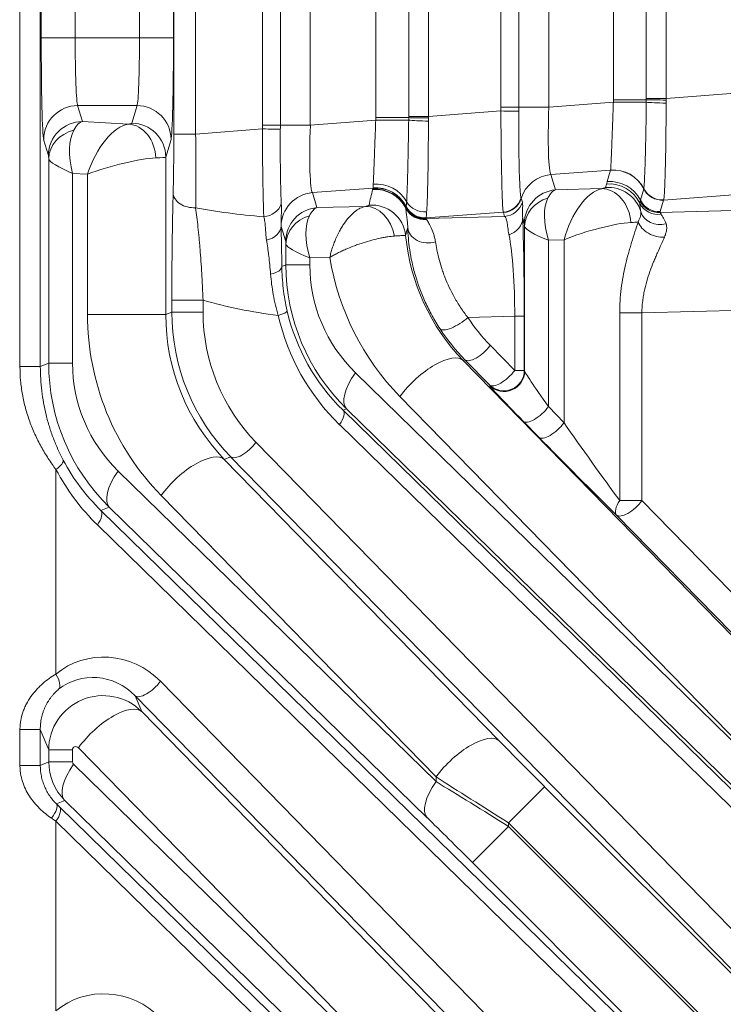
# Model space of a CAD drawing. Header units: millimetres. Extents: x 4 to 836, y 5 to 589.
# Tile 117 of 163: x 738 to 748, y 270 to 284. Entities that reach past the tile are written whole.
import ezdxf

# ---------------------------------------------------------------- set-up
doc = ezdxf.new("R2010")
doc.units = ezdxf.units.MM
doc.layers.add('1', color=7, linetype='Continuous', true_color=0xffffff)
doc.styles.add('ideas_simplex', font='simplex.shx')
doc.dimstyles.get("Standard").update_dxf_attribs({"dimtxt": 0.18, "dimasz": 0.18, "dimexe": 0.18, "dimexo": 0.0625, "dimgap": 0.09, "dimtad": 0, "dimtih": 1, "dimtoh": 1, "dimdec": 4, "dimzin": 0, "dimdsep": 46, "dimtxsty": 'Standard', "dimcen": 0.09, "dimadec": 0, "dimazin": 0, "dimtfac": 1, "dimtdec": 4, "dimtofl": 0, "dimtmove": 0, "dimatfit": 3, "dimfxl": 1, "dimtolj": 1, "dimtzin": 0, "dimarcsym": 0})

# ---------------------------------------------------------------- blocks, each defined once
blk = doc.blocks.new('_U1')
at = {"layer": '1', "color": 152, "lineweight": 13}
for p, q in [((700.230343, 313.020432), (786.941245, 313.020432)), ((718.867431, 260.359191), (786.941245, 260.359191))]:
    blk.add_line(p, q, dxfattribs=at)
at = {"layer": '1', "color": 27, "lineweight": 13}
blk.add_line((784.941245, 313.020432), (784.941245, 260.359191), dxfattribs=at)
at = {"layer": '1', "color": 87, "lineweight": 25}
for p, q in [((783.441245, 293.792312), (777.816245, 293.792312)), ((777.816245, 293.792312), (777.816245, 292.292312)), ((783.441245, 292.292312), (783.441245, 293.792312)), ((777.816245, 281.087312), (777.816245, 279.587312)), ((783.441245, 279.587312), (783.441245, 281.087312)), ((777.816245, 279.587312), (783.441245, 279.587312))]:
    blk.add_line(p, q, dxfattribs=at)
at = {"layer": '1', "color": 27, "lineweight": 18}
for points in [[(784.941245, 313.020432), (785.470226, 310.020434), (784.412264, 310.02043)], [(784.941245, 260.359191), (784.412264, 263.359189), (785.470226, 263.359193)]]:
    blk.add_solid(points, dxfattribs=at)
at = {"layer": '1', "color": 87, "linetype": 'Continuous', "lineweight": 25, "char_height": 3, "attachment_point": 7, "rotation": 90, "line_spacing_factor": 1.204819, "style": 'ideas_simplex'}
for s, insert in [('\\W1.2097;52,7', (775.975245, 281.034812)), ('\\W1.2097;2.07', (783.287745, 281.034812))]:
    blk.add_mtext(s, dxfattribs=dict(at, insert=insert))
blk = doc.blocks.new('_U5')
at = {"layer": '1', "color": 152, "lineweight": 13}
for p, q in [((691.391509, 321.859267), (806.925403, 321.859267)), ((663.165133, 260.359191), (806.925403, 260.359191))]:
    blk.add_line(p, q, dxfattribs=at)
at = {"layer": '1', "color": 27, "lineweight": 13}
blk.add_line((804.925403, 321.859267), (804.925403, 260.359191), dxfattribs=at)
at = {"layer": '1', "color": 87, "lineweight": 25}
for p, q in [((803.425403, 299.696729), (797.800403, 299.696729)), ((797.800403, 299.696729), (797.800403, 298.196729)), ((803.425403, 298.196729), (803.425403, 299.696729)), ((797.800403, 284.021729), (797.800403, 282.521729)), ((803.425403, 282.521729), (803.425403, 284.021729)), ((797.800403, 282.521729), (803.425403, 282.521729))]:
    blk.add_line(p, q, dxfattribs=at)
at = {"layer": '1', "color": 27, "lineweight": 18}
for points in [[(804.925403, 321.859267), (805.454384, 318.859269), (804.396422, 318.859265)], [(804.925403, 260.359191), (804.396422, 263.359189), (805.454384, 263.359193)]]:
    blk.add_solid(points, dxfattribs=at)
at = {"layer": '1', "color": 87, "linetype": 'Continuous', "lineweight": 25, "char_height": 3, "attachment_point": 7, "rotation": 90, "line_spacing_factor": 1.204819, "style": 'ideas_simplex'}
for s, insert in [('\\W1.2558;2.421', (803.271903, 283.969229)), ('\\W1.2097;61,5', (795.959403, 285.454229))]:
    blk.add_mtext(s, dxfattribs=dict(at, insert=insert))

msp = doc.modelspace()

# ---------------------------------------------------------------- linework, layer by layer
at = {"layer": '1', "color": 143, "linetype": 'Continuous', "lineweight": 13}
for p, q in [((737.607, 279.143), (737.607, 342.576)), ((737.906, 342.576), (737.906, 279.143)), ((739.869, 282.561), (739.869, 290.157)), ((740.189, 290.157), (740.189, 282.561)), ((741.17, 282.691), (741.17, 290.027)), ((741.435, 290.027), (741.435, 282.691)), ((741.875, 290.027), (741.875, 282.691)), ((742.837, 282.802), (742.837, 289.917)), ((743.321, 282.82), (743.321, 289.899)), ((743.611, 289.899), (743.611, 282.82)), ((744.677, 282.956), (744.677, 289.762)), ((744.941, 289.762), (744.941, 282.956)), ((745.382, 289.762), (745.382, 282.956)), ((746.33, 283.065), (746.33, 289.653)), ((746.814, 283.084), (746.814, 289.635)), ((747.105, 289.635), (747.105, 283.084)), ((737.919, 283.976), (737.919, 288.743)), ((738.419, 288.743), (738.419, 283.976)), ((739.364, 283.976), (739.364, 288.743)), ((739.864, 288.743), (739.864, 283.976)), ((738.419, 283.976), (737.919, 283.976)), ((738.419, 283.976), (739.364, 283.976)), ((739.864, 283.976), (739.364, 283.976)), ((746.814, 283.065), (746.33, 283.065)), ((746.814, 283.084), (747.105, 283.084)), ((747.105, 283.084), (748.183, 283.165)), ((738.455, 282.979), (738.525, 282.745)), ((739.328, 282.979), (738.455, 282.979)), ((739.25, 282.72), (739.328, 282.979)), ((744.677, 282.956), (744.941, 282.956)), ((745.382, 282.956), (744.941, 282.956)), ((745.382, 282.956), (746.33, 283.028)), ((742.837, 282.802), (743.321, 282.802)), ((743.321, 282.82), (743.611, 282.82)), ((743.611, 282.82), (744.676, 282.9)), ((738.525, 282.745), (739.202, 282.707)), ((740.189, 282.561), (741.17, 282.636)), ((741.17, 282.691), (741.435, 282.691)), ((741.435, 282.691), (741.875, 282.691)), ((741.875, 282.691), (742.837, 282.764)), ((738.025, 282.246), (737.955, 282.481)), ((739.828, 282.481), (739.75, 282.222)), ((740.189, 282.561), (739.869, 282.561)), ((738.029, 279.194), (738.029, 282.201)), ((739.75, 282.222), (739.75, 279.907)), ((738.379, 281.983), (738.379, 279.194)), ((738.601, 281.971), (738.379, 281.983)), ((738.601, 279.907), (738.601, 281.971)), ((746.29, 282.031), (745.412, 281.965)), ((745.412, 281.965), (745.481, 281.74)), ((746.241, 281.861), (746.29, 282.029)), ((742.798, 281.767), (741.905, 281.7)), ((745.481, 281.74), (746.159, 281.758)), ((746.214, 281.776), (746.229, 281.826)), ((746.728, 281.588), (746.777, 281.755)), ((741.905, 281.7), (741.973, 281.479)), ((744.975, 281.616), (744.993, 281.56)), ((748.218, 281.677), (747.069, 281.59)), ((741.973, 281.479), (742.685, 281.498)), ((747.069, 281.59), (747.02, 281.423)), ((743.574, 281.32), (744.731, 281.35)), ((744.711, 281.412), (743.576, 281.327)), ((744.731, 281.35), (744.713, 281.407)), ((745.021, 281.244), (744.997, 281.324)), ((747.016, 281.41), (748.289, 281.444)), ((741.514, 280.983), (741.446, 281.203)), ((745.025, 279.076), (745.025, 281.205)), ((741.517, 280.639), (741.517, 280.944)), ((745.605, 281.008), (745.375, 281.002)), ((745.375, 281.002), (745.375, 278.554)), ((745.605, 278.318), (745.605, 281.008)), ((742.162, 280.748), (741.867, 280.741)), ((741.867, 280.741), (741.867, 280.639)), ((741.457, 280.614), (741.517, 280.639)), ((741.517, 280.639), (741.867, 280.639)), ((739.839, 280.119), (740.299, 280.119)), ((739.839, 279.944), (739.839, 280.119)), ((740.299, 280.119), (740.299, 279.944)), ((739.75, 279.907), (738.601, 279.907)), ((739.75, 279.907), (739.839, 279.944)), ((740.299, 279.944), (739.839, 279.944)), ((744.88, 279.883), (744.191, 279.865)), ((744.88, 279.087), (744.88, 279.883)), ((744.88, 279.883), (745.02, 279.883)), ((745.02, 279.883), (745.02, 279.087)), ((746.423, 277.173), (746.423, 279.932)), ((746.423, 279.932), (746.75, 279.932)), ((748.438, 279.976), (746.75, 279.932)), ((746.75, 279.932), (746.75, 277.173)), ((744.52, 279.456), (744.88, 279.087)), ((737.906, 279.143), (738.029, 279.194)), ((738.029, 279.194), (738.379, 279.194)), ((744.148, 279.244), (744.122, 279.234)), ((744.122, 279.234), (748.092, 275.171)), ((744.508, 278.875), (744.148, 279.244)), ((737.607, 279.143), (737.906, 279.143)), ((742.537, 279.053), (748.237, 273.486)), ((744.88, 279.087), (745.02, 279.087)), ((745.02, 279.087), (745.025, 279.076)), ((744.513, 278.863), (744.508, 278.875)), ((748.237, 273.541), (743.193, 278.703)), ((742.407, 278.523), (742.356, 278.502)), ((742.356, 278.502), (750.992, 270.067)), ((748.107, 272.956), (742.407, 278.523)), ((745.375, 278.554), (745.605, 278.318)), ((750.939, 269.855), (742.303, 278.29)), ((745.233, 278.106), (745.003, 278.342)), ((741.076, 278.03), (750.939, 267.937)), ((740.704, 277.818), (740.611, 277.779)), ((740.611, 277.779), (744.653, 273.643)), ((750.567, 267.725), (740.704, 277.818)), ((738.136, 277.631), (738.136, 274.623)), ((739.049, 277.608), (743.723, 273.043)), ((743.723, 273.113), (739.681, 277.249)), ((746.423, 277.173), (746.75, 277.173)), ((746.75, 277.173), (748.438, 275.446)), ((738.919, 277.078), (738.797, 277.028)), ((738.797, 277.028), (750.992, 265.117)), ((743.592, 272.513), (738.919, 277.078)), ((748.066, 275.234), (746.378, 276.961)), ((750.939, 264.905), (738.745, 276.816)), ((739.671, 274.518), (747.868, 266.13)), ((747.496, 265.918), (739.299, 274.306)), ((739.299, 274.306), (739.396, 274.072)), ((739.396, 274.072), (744.653, 268.693)), ((737.607, 273.809), (737.906, 273.809)), ((737.607, 273.282), (737.607, 273.809)), ((738.029, 273.51), (737.906, 273.809)), ((737.906, 273.809), (737.906, 273.282)), ((738.029, 273.333), (738.029, 273.51)), ((738.029, 273.51), (738.379, 273.51)), ((738.379, 273.51), (738.379, 273.333)), ((743.723, 268.163), (738.466, 273.542)), ((737.607, 273.282), (737.906, 273.282)), ((737.906, 273.282), (738.029, 273.333)), ((738.029, 273.333), (738.379, 273.333)), ((738.394, 273.298), (743.723, 268.094)), ((743.723, 273.043), (743.723, 273.113)), ((745.319, 272.969), (744.789, 272.439)), ((745.319, 272.969), (750.576, 267.712)), ((738.264, 272.768), (738.142, 272.718)), ((743.592, 267.564), (738.264, 272.768)), ((746.323, 264.464), (738.136, 272.461)), ((738.136, 272.461), (738.136, 269.674)), ((744.259, 271.854), (744.789, 272.384)), ((744.789, 272.439), (744.789, 272.384)), ((750.871, 266.357), (744.789, 272.439)), ((744.789, 272.384), (750.871, 266.302)), ((751, 265.113), (744.259, 271.854))]:
    msp.add_line(p, q, dxfattribs=at)
at = {"layer": '1', "color": 143, "linetype": 'Continuous', "lineweight": 18}
msp.add_line((738.188, 272.673), (746.375, 264.677), dxfattribs=at)
at = {"layer": '1', "color": 143, "linetype": 'Continuous', "lineweight": 13}
for centre, major_axis, ratio, start_param, end_param in [((737.959, 283.976), (0, -1.5), 0.026186, 4.712389, 6.195919), ((738.458, 283.976), (0, -1), 0.039279, 4.712389, 6.195919), ((739.325, 283.976), (0, -1), 0.039279, 0.087266, 1.570796), ((739.824, 283.976), (0, -1.5), 0.026186, 0.087266, 1.570796), ((747.084, 283.065), (-0.3, 0.002), 0.014605, 0.454447, 1.641843), ((738.455, 282.481), (-0.479, -0.143), 0.995856, 4.422707, 5.991222), ((739.328, 282.481), (-0.479, 0.143), 0.995856, 3.433556, 5.002071), ((745.456, 282.967), (-0.038, -1.006), 0.073389, 4.726012, 6.204078), ((746.365, 283.028), (-0.5, -0.001), 0.000077, 3.597528, 4.782202), ((747.083, 283.029), (-0.3, 0.006), 0.044184, 0.456381, 1.644893), ((743.59, 282.802), (-0.3, 0.002), 0.014605, 0.454447, 1.641843), ((744.655, 282.9), (-0.3, 0.004), 0.000932, 3.454247, 4.642582), ((738.525, 282.246), (0.479, 0.143), 0.995856, 1.281115, 2.84963), ((738.525, 281.997), (-0.025, -0.75), 0.344332, 3.237443, 3.751994), ((739, 281.971), (-0.306, -0.723), 0.478289, 3.414946, 4.911933), ((739, 282.72), (-0.25, 0), 0.087489, 2.505603, 3.115413), ((739.202, 282.209), (0.059, -0.497), 0.802499, 1.475989, 2.994994), ((739.25, 282.222), (0.479, -0.143), 0.995856, 0.291963, 1.860478), ((741.149, 282.636), (-0.3, 0.004), 0.000932, 3.454247, 4.642582), ((741.95, 282.702), (-0.038, -1.006), 0.073389, 4.726012, 6.204078), ((742.872, 282.764), (0.5, 0.001), 0.000077, 0.455935, 1.640609), ((743.59, 282.765), (-0.3, 0.006), 0.044184, 0.456381, 1.644893), ((738.529, 282.201), (0.499, 0.022), 0.864178, 1.798159, 3.089547), ((738.779, 281.983), (-0.254, 0.751), 0.483887, 0.426364, 1.4088), ((739.837, 282.565), (0, 1.203), 0.026128, 3.902605, 4.709108), ((740.137, 282.565), (-0.023, 1.503), 0.034806, 3.902736, 4.709239), ((738.025, 281.997), (0, 0.25), 0.031404, 5.663725, 6.178276), ((738.779, 281.983), (-0.749, 0.229), 0.170757, 0.078247, 1.060683), ((739, 281.971), (-0.749, -0.207), 0.157833, 3.733955, 5.230942), ((739, 282.222), (-0.75, 0), 0.029163, 2.505603, 3.115413), ((746.331, 281.535), (-0.479, 0.144), 0.995612, 3.899122, 5.085129), ((746.33, 281.533), (-0.48, 0.14), 0.995643, 3.889417, 5.075773), ((745.452, 281.468), (-0.478, -0.146), 0.996014, 4.49794, 5.68434), ((742.832, 281.249), (0.484, -0.124), 0.995743, 0.710839, 1.90235), ((742.833, 281.253), (0.482, -0.133), 0.995688, 0.731205, 1.92025), ((742.838, 281.272), (0.485, -0.123), 0.995093, 0.714697, 1.900657), ((742.838, 281.271), (0.481, -0.135), 0.995673, 0.739027, 1.924991), ((742.847, 281.356), (0.499, -0.036), 0.938818, 0.547264, 1.733597), ((746.005, 281.008), (-0.267, -0.744), 0.48275, 3.43054, 4.884123), ((745.964, 281.756), (-0.25, -0.021), 0.087194, 2.455026, 3.10824), ((746.199, 281.262), (-0.093, 0.491), 0.77245, 4.566424, 6.145514), ((746.255, 281.279), (0.48, -0.14), 0.995643, 0.571952, 1.93418), ((746.269, 281.33), (0.48, -0.14), 0.995643, 0.730359, 1.93418), ((746.281, 281.365), (-0.48, 0.14), 0.995643, 3.889373, 5.075773), ((747.045, 281.891), (-0.297, 0.044), 0.993716, 0.611983, 1.798874), ((747.044, 281.888), (-0.288, 0.084), 0.995643, 0.74778, 1.93418), ((747.045, 281.889), (-0.292, 0.068), 0.995069, 0.693593, 1.88023), ((740.159, 281.694), (0.3, -0.008), 0.722159, 3.179445, 4.834687), ((741.946, 281.203), (0.478, 0.146), 0.996014, 1.356348, 2.843741), ((746.242, 281.867), (-2.573, -3.534), 0.711936, 5.221056, 5.279013), ((744.687, 281.71), (-0.268, -0.136), 0.995564, 1.18467, 2.373815), ((744.689, 281.705), (-0.287, -0.088), 0.996014, 1.356348, 2.542747), ((745.521, 281.244), (0.478, 0.146), 0.996014, 1.356348, 2.843741), ((745.524, 281.205), (0.499, 0.024), 0.878584, 1.845316, 3.086754), ((745.774, 281.002), (-0.292, 0.731), 0.480074, 0.398667, 1.381103), ((745.52, 280.995), (-0.012, 0.75), 0.344743, 0.106674, 0.57782), ((744.059, 282.862), (-5.474, -0.489), 0.272631, 0.761648, 0.99519), ((741.161, 281.602), (-0.299, -0.018), 0.865443, 1.618775, 2.80586), ((742.013, 280.983), (0.478, 0.146), 0.996014, 1.356348, 2.843741), ((742.013, 280.734), (-0.012, 0.75), 0.344743, 0.106674, 0.57782), ((742.725, 281.001), (0.095, -0.491), 0.78085, 1.54186, 3.001624), ((742.779, 281.019), (0.49, -0.101), 0.995869, 0.303204, 1.855151), ((743.548, 281.607), (0.3, -0.013), 0.991805, 3.647782, 4.860853), ((743.548, 281.602), (0.3, 0.007), 0.98984, 3.578323, 4.803505), ((743.55, 281.618), (0.288, -0.085), 0.995635, 3.891813, 5.078213), ((743.552, 281.624), (-0.288, 0.083), 0.995657, 0.743635, 1.930035), ((743.553, 281.628), (0.298, -0.033), 0.992902, 3.718241, 4.90519), ((743.553, 281.627), (0.298, -0.037), 0.993647, 3.731323, 4.918266), ((743.557, 281.696), (-0.299, 0.017), 0.935903, 0.533754, 1.720236), ((744.706, 281.648), (-0.287, -0.088), 0.996014, 1.356348, 2.542747), ((746.99, 281.673), (-0.298, -0.034), 0.982269, 0.338228, 1.604787), ((746.992, 281.708), (-0.284, 0.098), 0.995471, 0.795333, 1.981733), ((746.996, 281.721), (-0.288, 0.084), 0.995643, 0.74778, 1.93418), ((742.017, 280.944), (0.499, 0.024), 0.878584, 1.845316, 3.086754), ((742.267, 280.741), (-0.292, 0.731), 0.480074, 0.398667, 1.381103), ((744.697, 281.324), (-0.3, -0.013), 0.858349, 1.869708, 3.09055), ((744.963, 279.856), (-0.001, -1.801), 0.031454, 1.585671, 2.524386), ((747.021, 281.505), (-0.296, -0.051), 0.915327, 0.125659, 1.692709), ((741.145, 281.206), (-0.3, -0.008), 0.714578, 1.843542, 3.104165), ((741.45, 282.702), (0, -1.504), 0.026222, 6.177313, 6.197691), ((746.282, 281.37), (-2.322, -3.107), 0.675351, 5.232963, 5.26677), ((743.606, 281.205), (0.3, 0.008), 0.813973, 3.187775, 5.062913), ((745.02, 280.995), (0, -0.25), 0.031454, 2.568107, 3.039253), ((745.774, 281.002), (-0.749, 0.213), 0.16115, 0.071877, 1.054313), ((746.005, 281.008), (-0.749, -0.223), 0.167328, 3.77126, 5.224842), ((746.005, 281.259), (-0.75, -0.02), 0.029238, 2.461402, 2.739118), ((746.971, 281.27), (-0.275, 0.121), 0.688049, 0.568972, 2.263536), ((746.203, 281.337), (-0.564, 2.949), 0.978608, 1.475754, 2.162892), ((744.663, 279.856), (-0.01, -1.501), 0.144199, 1.589559, 2.528275), ((741.513, 280.734), (0, -0.25), 0.031454, 2.568107, 3.039253), ((742.267, 280.741), (-0.749, 0.213), 0.16115, 0.071877, 1.054313), ((745.803, 281.337), (-0.71, 3.685), 0.98281, 1.54144, 2.162404), ((741.157, 280.614), (-0.3, -0.004), 0.431916, 2.030565, 3.112565), ((744.555, 280.655), (-2.979, -0.605), 0.986374, 6.085419, 6.870533), ((744.156, 280.655), (-2.243, -0.46), 0.981792, 6.084484, 6.869598), ((743.259, 282.862), (-5.359, -0.61), 0.555322, 0.923637, 1.154563), ((742.291, 279.883), (-0.71, 3.685), 0.98281, 1.377289, 2.162404), ((742.691, 279.883), (-0.564, 2.949), 0.978608, 1.377778, 2.162892), ((742.796, 279.926), (-0.57, 2.947), 0.984491, 1.376954, 2.162069), ((742.956, 279.926), (-0.511, 2.653), 0.98281, 1.377289, 2.162404), ((741.243, 279.893), (0.292, 0.067), 0.139135, 5.25878, 6.254992), ((744.678, 280.639), (-3.29, -0.675), 0.981792, 0.022214, 0.586413), ((744.518, 280.639), (-2.996, -0.616), 0.97997, 0.022016, 0.586215), ((744.031, 279.865), (0.251, 0.165), 0.326637, 3.170991, 5.174313), ((746.399, 281.352), (-0.511, 2.653), 0.98281, 1.967326, 2.162404), ((746.239, 281.352), (-0.57, 2.947), 0.984491, 1.966991, 2.162069), ((744.36, 279.456), (0.215, 0.21), 0.402972, 3.170199, 5.103517), ((743.592, 278.703), (-0.536, -0.524), 0.402972, 3.170199, 5.103517), ((741.067, 279.21), (-2.979, -0.605), 0.986374, 6.085419, 6.870533), ((740.668, 279.21), (-2.243, -0.46), 0.981792, 6.084484, 6.869598), ((742.937, 279.053), (0.524, 0.537), 0.410893, 1.952429, 3.112876), ((744.72, 279.087), (-0.277, -0.115), 0.997667, 0.393526, 2.748067), ((744.72, 279.087), (-0.215, -0.21), 0.402972, 0.028606, 1.961924), ((744.725, 279.076), (-0.277, -0.115), 0.997667, 0.393526, 2.748067), ((745.774, 278.027), (-0.75, 1.051), 0.017505, 0.050704, 1.03314), ((745.562, 277.815), (-1.05, 1.051), 0.01851, 0.0447, 1.027137), ((742.144, 278.29), (0.21, 0.215), 0.410893, 5.094022, 6.254469), ((745.215, 278.554), (-0.215, -0.21), 0.402972, 0.028606, 1.961924), ((745.445, 278.318), (-0.215, -0.21), 0.402972, 0.028606, 1.961924), ((746.005, 277.791), (-0.75, 1.051), 0.017505, 1.03314, 2.186692), ((740.916, 278.03), (0.215, 0.21), 0.402972, 3.170199, 5.103517), ((745.793, 277.579), (-1.05, 1.051), 0.01851, 1.027137, 2.180688), ((740.081, 277.249), (-0.536, -0.524), 0.402972, 3.170199, 5.103517), ((737.976, 277.631), (-0.265, -0.14), 0.281662, 2.061936, 3.112164), ((740.959, 279.165), (-2.996, -0.616), 0.97997, 0.277347, 0.586215), ((741.119, 279.165), (-3.29, -0.675), 0.981792, 0.277545, 0.586413), ((739.449, 277.608), (0.524, 0.537), 0.410893, 1.952429, 3.112876), ((746.59, 277.173), (-0.209, -0.215), 0.433312, 5.112171, 6.254136), ((746.59, 277.173), (0.215, 0.21), 0.402972, 3.170199, 5.103517), ((738.585, 276.816), (-0.21, -0.215), 0.410893, 1.952429, 3.112876), ((738.881, 273.77), (-0.922, 0.663), 0.956601, 4.531368, 6.04417), ((738.721, 273.77), (-0.674, 0.495), 0.940695, 4.534045, 6.046848), ((737.976, 274.623), (-0.193, 0.23), 0.434741, 3.213233, 4.362835), ((739.511, 274.518), (0.215, 0.21), 0.402972, 3.170199, 5.103517), ((738.83, 273.508), (-0.784, 0.164), 0.997285, 4.133421, 6.487962), ((738.866, 273.542), (-0.536, -0.524), 0.402972, 3.170199, 5.103517), ((744.123, 273.113), (-0.536, -0.524), 0.402972, 3.170199, 5.103517), ((738.43, 273.508), (-0.0419, 0.0301), 0.956601, 4.531368, 6.88591), ((745.319, 273.016), (-1.25, 1.251), 0.01851, 1.027137, 1.589317), ((738.83, 273.334), (-0.795, -0.091), 0.999179, 6.169152, 6.954266), ((738.794, 273.298), (-0.524, -0.537), 0.410893, 5.094022, 6.254469), ((738.43, 273.334), (-0.0499, -0.0102), 0.981792, 6.084484, 6.869598), ((744.789, 272.485), (-2, 1.25), 0.016642, 1.019021, 1.581201), ((744.123, 273.043), (0.524, 0.537), 0.410893, 1.952429, 3.112876), ((744.789, 272.338), (-2, 1.25), 0.016642, 4.722794, 5.284974), ((737.93, 272.505), (0.21, 0.214), 0.353168, 5.045722, 6.255202), ((737.976, 272.461), (0.21, 0.215), 0.410893, 5.094022, 6.254469), ((737.815, 273.068), (-0.7, 0.7), 0.01851, 2.075627, 2.151498), ((737.603, 272.856), (-1, 0.7), 0.017395, 2.069285, 2.145157), ((744.259, 271.808), (-1.25, 1.251), 0.01851, 4.730909, 5.29309), ((738.881, 268.821), (-0.922, 0.663), 0.956601, 4.531368, 6.04417)]:
    msp.add_ellipse(centre, major_axis=major_axis, ratio=ratio, start_param=start_param, end_param=end_param, dxfattribs=at)
for points in [[(746.33, 283.028), (746.33, 283.04), (746.33, 283.053), (746.33, 283.065)], [(746.814, 283.065), (746.814, 283.071), (746.814, 283.078), (746.814, 283.084)], [(746.814, 283.028), (746.814, 283.041), (746.814, 283.053), (746.814, 283.065)], [(747.105, 283.084), (747.105, 283.076), (747.105, 283.068), (747.105, 283.061)], [(747.105, 283.061), (747.105, 283.046), (747.105, 283.03), (747.105, 283.015)], [(744.676, 282.9), (744.677, 282.919), (744.677, 282.937), (744.677, 282.956)], [(744.941, 282.956), (744.941, 282.936), (744.941, 282.916), (744.941, 282.897)], [(742.837, 282.764), (742.837, 282.777), (742.837, 282.789), (742.837, 282.802)], [(743.321, 282.802), (743.321, 282.808), (743.321, 282.814), (743.321, 282.82)], [(743.321, 282.764), (743.321, 282.777), (743.321, 282.789), (743.321, 282.802)], [(743.611, 282.82), (743.611, 282.812), (743.612, 282.805), (743.612, 282.797)], [(743.612, 282.797), (743.612, 282.782), (743.612, 282.766), (743.612, 282.751)], [(741.17, 282.636), (741.17, 282.654), (741.17, 282.673), (741.17, 282.691)], [(741.435, 282.691), (741.435, 282.672), (741.435, 282.652), (741.434, 282.632)], [(746.29, 282.029), (746.29, 282.03), (746.29, 282.03), (746.29, 282.031)], [(742.792, 281.749), (742.794, 281.755), (742.796, 281.761), (742.798, 281.767)], [(742.798, 281.768), (742.798, 281.772), (742.798, 281.785), (742.799, 281.809), (742.8, 281.824)], [(742.798, 281.767), (742.798, 281.767), (742.798, 281.768), (742.798, 281.768)], [(746.229, 281.826), (746.231, 281.832), (746.235, 281.844), (746.239, 281.856), (746.241, 281.861)], [(746.777, 281.755), (746.777, 281.756), (746.777, 281.757), (746.777, 281.757)], [(746.777, 281.755), (746.777, 281.755), (746.777, 281.755), (746.777, 281.755)], [(742.791, 281.746), (742.792, 281.747), (742.792, 281.748), (742.792, 281.749)], [(744.973, 281.623), (744.974, 281.62), (744.975, 281.618), (744.975, 281.616)], [(743.28, 281.474), (743.281, 281.478), (743.281, 281.481), (743.282, 281.484)], [(743.28, 281.47), (743.28, 281.471), (743.28, 281.473), (743.28, 281.474)], [(743.282, 281.484), (743.283, 281.486), (743.283, 281.489), (743.284, 281.491)], [(743.284, 281.491), (743.284, 281.492), (743.284, 281.493), (743.285, 281.494)], [(743.285, 281.495), (743.286, 281.5), (743.288, 281.519), (743.29, 281.55), (743.291, 281.568)], [(743.285, 281.494), (743.285, 281.494), (743.285, 281.494), (743.285, 281.495)], [(746.72, 281.544), (746.72, 281.557), (746.721, 281.567), (746.724, 281.575)], [(746.724, 281.575), (746.725, 281.579), (746.727, 281.583), (746.728, 281.588)], [(747.07, 281.594), (747.07, 281.593), (747.069, 281.592), (747.069, 281.591)], [(747.069, 281.591), (747.069, 281.591), (747.069, 281.591), (747.069, 281.59)], [(743.576, 281.327), (743.576, 281.324), (743.575, 281.322), (743.574, 281.32)], [(743.574, 281.32), (743.576, 281.317), (743.578, 281.315), (743.58, 281.311)], [(743.577, 281.33), (743.577, 281.329), (743.577, 281.328), (743.576, 281.327)], [(744.713, 281.407), (744.713, 281.409), (744.712, 281.41), (744.711, 281.412)], [(747.02, 281.423), (747.019, 281.419), (747.018, 281.415), (747.016, 281.41)], [(747.016, 281.41), (747.02, 281.404), (747.025, 281.395), (747.033, 281.382)], [(743.58, 281.311), (743.581, 281.31), (743.582, 281.308), (743.583, 281.307)]]:
    msp.add_open_spline(points, degree=3, dxfattribs=at)
for points, knots in [([(746.29, 282.031), (746.291, 282.036), (746.291, 282.048), (746.293, 282.073), (746.293, 282.082), (746.294, 282.099), (746.294, 282.105), (746.295, 282.117), (746.295, 282.124), (746.297, 282.158), (746.298, 282.19), (746.301, 282.246), (746.302, 282.266), (746.303, 282.297), (746.303, 282.308), (746.304, 282.33), (746.305, 282.341), (746.307, 282.398), (746.309, 282.447), (746.311, 282.513), (746.312, 282.526), (746.313, 282.553), (746.313, 282.567), (746.315, 282.608), (746.316, 282.637), (746.319, 282.723), (746.321, 282.782), (746.325, 282.873), (746.326, 282.904), (746.328, 282.966), (746.329, 282.997), (746.33, 283.028)], [0, 0, 0, 0, 0.125, 0.125, 0.1875, 0.1875, 0.21875, 0.21875, 0.25, 0.25, 0.375, 0.375, 0.4375, 0.4375, 0.46875, 0.46875, 0.5, 0.5, 0.625, 0.625, 0.65625, 0.65625, 0.6875, 0.6875, 0.75, 0.75, 0.875, 0.875, 0.9375, 0.9375, 1, 1, 1, 1]), ([(746.777, 281.757), (746.779, 281.765), (746.781, 281.78), (746.783, 281.813), (746.784, 281.826), (746.785, 281.847), (746.786, 281.855), (746.787, 281.871), (746.787, 281.879), (746.789, 281.924), (746.791, 281.965), (746.794, 282.036), (746.795, 282.061), (746.796, 282.113), (746.797, 282.142), (746.8, 282.229), (746.801, 282.291), (746.804, 282.39), (746.804, 282.424), (746.806, 282.477), (746.806, 282.495), (746.807, 282.531), (746.807, 282.549), (746.809, 282.64), (746.81, 282.715), (746.812, 282.831), (746.812, 282.87), (746.813, 282.949), (746.814, 282.989), (746.814, 283.028)], [0, 0, 0, 0, 0.125, 0.125, 0.1875, 0.1875, 0.21875, 0.21875, 0.25, 0.25, 0.375, 0.375, 0.4375, 0.4375, 0.5, 0.5, 0.625, 0.625, 0.6875, 0.6875, 0.71875, 0.71875, 0.75, 0.75, 0.875, 0.875, 0.9375, 0.9375, 1, 1, 1, 1]), ([(747.105, 283.015), (747.105, 282.926), (747.105, 282.839), (747.104, 282.71), (747.104, 282.668), (747.103, 282.605), (747.103, 282.584), (747.102, 282.542), (747.102, 282.522), (747.101, 282.419), (747.1, 282.342), (747.098, 282.231), (747.097, 282.195), (747.096, 282.143), (747.095, 282.126), (747.095, 282.092), (747.094, 282.075), (747.092, 281.994), (747.091, 281.936), (747.088, 281.857), (747.087, 281.832), (747.085, 281.785), (747.084, 281.763), (747.081, 281.704), (747.079, 281.671), (747.075, 281.634), (747.074, 281.623), (747.073, 281.61), (747.072, 281.606), (747.071, 281.599), (747.07, 281.596), (747.07, 281.594)], [0, 0, 0, 0, 0.125, 0.125, 0.1875, 0.1875, 0.21875, 0.21875, 0.25, 0.25, 0.375, 0.375, 0.4375, 0.4375, 0.46875, 0.46875, 0.5, 0.5, 0.625, 0.625, 0.6875, 0.6875, 0.75, 0.75, 0.875, 0.875, 0.9375, 0.9375, 0.96875, 0.96875, 1, 1, 1, 1]), ([(744.711, 281.412), (744.711, 281.414), (744.71, 281.417), (744.709, 281.423), (744.709, 281.427), (744.707, 281.439), (744.706, 281.449), (744.703, 281.486), (744.701, 281.519), (744.699, 281.57), (744.699, 281.581), (744.698, 281.603), (744.696, 281.638), (744.694, 281.703), (744.692, 281.761), (744.691, 281.823), (744.69, 281.856), (744.688, 281.959), (744.686, 282.032), (744.684, 282.149), (744.683, 282.189), (744.682, 282.251), (744.682, 282.272), (744.682, 282.315), (744.681, 282.336), (744.68, 282.444), (744.679, 282.533), (744.678, 282.669), (744.677, 282.714), (744.677, 282.784), (744.677, 282.807), (744.677, 282.854), (744.676, 282.877), (744.676, 282.9)], [0, 0, 0, 0, 0.03125, 0.03125, 0.0625, 0.0625, 0.125, 0.125, 0.25, 0.25, 0.28125, 0.28125, 0.3125, 0.375, 0.4375, 0.4375, 0.5, 0.5, 0.625, 0.625, 0.6875, 0.6875, 0.71875, 0.71875, 0.75, 0.75, 0.875, 0.875, 0.9375, 0.9375, 0.96875, 0.96875, 1, 1, 1, 1]), ([(744.941, 282.897), (744.941, 282.877), (744.941, 282.857), (744.94, 282.817), (744.94, 282.798), (744.94, 282.739), (744.94, 282.7), (744.94, 282.584), (744.94, 282.509), (744.941, 282.418), (744.941, 282.399), (744.941, 282.363), (744.942, 282.31), (744.942, 282.259), (744.944, 282.159), (744.945, 282.097), (744.948, 281.98), (744.95, 281.927), (744.953, 281.856), (744.954, 281.834), (744.955, 281.803), (744.956, 281.793), (744.957, 281.773), (744.957, 281.764), (744.96, 281.72), (744.963, 281.691), (744.966, 281.658), (744.968, 281.648), (744.97, 281.637), (744.97, 281.633), (744.972, 281.627), (744.972, 281.625), (744.973, 281.623)], [0, 0, 0, 0, 0.03125, 0.03125, 0.0625, 0.0625, 0.125, 0.125, 0.25, 0.25, 0.28125, 0.28125, 0.3125, 0.375, 0.375, 0.5, 0.5, 0.625, 0.625, 0.6875, 0.6875, 0.71875, 0.71875, 0.75, 0.75, 0.875, 0.875, 0.9375, 0.9375, 0.96875, 0.96875, 1, 1, 1, 1]), ([(741.191, 281.344), (741.19, 281.377), (741.188, 281.413), (741.187, 281.473), (741.186, 281.494), (741.185, 281.537), (741.184, 281.559), (741.183, 281.628), (741.182, 281.676), (741.18, 281.753), (741.179, 281.793), (741.178, 281.834), (741.178, 281.862), (741.178, 281.876), (741.177, 281.947), (741.175, 282.063), (741.173, 282.186), (741.173, 282.264), (741.172, 282.28), (741.172, 282.312), (741.172, 282.328), (741.172, 282.376), (741.171, 282.408), (741.171, 282.505), (741.17, 282.57), (741.17, 282.636)], [0, 0, 0, 0, 0.125, 0.125, 0.1875, 0.1875, 0.25, 0.25, 0.375, 0.375, 0.4375, 0.46875, 0.46875, 0.5, 0.5, 0.625, 0.75, 0.75, 0.78125, 0.78125, 0.8125, 0.8125, 0.875, 0.875, 1, 1, 1, 1]), ([(741.434, 282.632), (741.434, 282.576), (741.434, 282.521), (741.434, 282.439), (741.434, 282.411), (741.434, 282.357), (741.434, 282.33), (741.434, 282.25), (741.434, 282.146), (741.435, 282.048), (741.436, 281.976), (741.437, 281.952), (741.437, 281.906), (741.438, 281.883), (741.439, 281.818), (741.44, 281.777), (741.442, 281.718), (741.442, 281.699), (741.443, 281.662), (741.444, 281.644), (741.446, 281.593), (741.447, 281.562), (741.449, 281.533)], [0, 0, 0, 0, 0.125, 0.125, 0.1875, 0.1875, 0.25, 0.25, 0.375, 0.5, 0.5, 0.5625, 0.5625, 0.625, 0.625, 0.75, 0.75, 0.8125, 0.8125, 0.875, 0.875, 1, 1, 1, 1]), ([(742.8, 281.824), (742.801, 281.841), (742.802, 281.862), (742.804, 281.899), (742.804, 281.913), (742.805, 281.941), (742.806, 281.956), (742.808, 282.002), (742.809, 282.036), (742.812, 282.091), (742.812, 282.11), (742.814, 282.15), (742.815, 282.17), (742.817, 282.233), (742.819, 282.277), (742.821, 282.345), (742.822, 282.368), (742.824, 282.416), (742.825, 282.44), (742.828, 282.513), (742.831, 282.612), (742.835, 282.713), (742.837, 282.764)], [0, 0, 0, 0, 0.125, 0.125, 0.1875, 0.1875, 0.25, 0.25, 0.375, 0.375, 0.4375, 0.4375, 0.5, 0.5, 0.625, 0.625, 0.6875, 0.6875, 0.75, 0.75, 0.875, 1, 1, 1, 1]), ([(743.291, 281.568), (743.292, 281.591), (743.295, 281.645), (743.298, 281.716), (743.3, 281.776), (743.301, 281.796), (743.302, 281.84), (743.303, 281.862), (743.305, 281.932), (743.307, 281.982), (743.309, 282.061), (743.309, 282.088), (743.31, 282.144), (743.311, 282.173), (743.313, 282.26), (743.314, 282.319), (743.316, 282.411), (743.316, 282.442), (743.317, 282.505), (743.318, 282.538), (743.319, 282.634), (743.32, 282.699), (743.321, 282.764)], [0, 0, 0, 0, 0.125, 0.25, 0.25, 0.3125, 0.3125, 0.375, 0.375, 0.5, 0.5, 0.5625, 0.5625, 0.625, 0.625, 0.75, 0.75, 0.8125, 0.8125, 0.875, 0.875, 1, 1, 1, 1]), ([(743.612, 282.751), (743.612, 282.678), (743.611, 282.606), (743.61, 282.464), (743.61, 282.394), (743.609, 282.308), (743.609, 282.29), (743.608, 282.256), (743.608, 282.239), (743.608, 282.189), (743.607, 282.156), (743.606, 282.06), (743.605, 281.998), (743.603, 281.91), (743.602, 281.881), (743.601, 281.839), (743.601, 281.826), (743.6, 281.798), (743.6, 281.785), (743.598, 281.72), (743.597, 281.672), (743.594, 281.584), (743.592, 281.544), (743.589, 281.473), (743.587, 281.442), (743.585, 281.416)], [0, 0, 0, 0, 0.125, 0.125, 0.25, 0.25, 0.28125, 0.28125, 0.3125, 0.3125, 0.375, 0.375, 0.5, 0.5, 0.5625, 0.5625, 0.59375, 0.59375, 0.625, 0.625, 0.75, 0.75, 0.875, 0.875, 1, 1, 1, 1]), ([(740.189, 281.478), (740.202, 281.388), (740.213, 281.293), (740.229, 281.142), (740.235, 281.09), (740.242, 281.009), (740.245, 280.981), (740.25, 280.926), (740.252, 280.897), (740.259, 280.812), (740.264, 280.753), (740.272, 280.633), (740.276, 280.572), (740.282, 280.478), (740.283, 280.446), (740.287, 280.381), (740.288, 280.349), (740.293, 280.252), (740.296, 280.186), (740.299, 280.119)], [0, 0, 0, 0, 0.25, 0.25, 0.375, 0.375, 0.4375, 0.4375, 0.5, 0.5, 0.625, 0.625, 0.75, 0.75, 0.8125, 0.8125, 0.875, 0.875, 1, 1, 1, 1]), ([(741.449, 281.533), (741.45, 281.506), (741.451, 281.479), (741.451, 281.425), (741.45, 281.399), (741.448, 281.345), (741.447, 281.318), (741.445, 281.263), (741.444, 281.235), (741.445, 281.206)], [0, 0, 0, 0, 0.25, 0.25, 0.5, 0.5, 0.75, 0.75, 1, 1, 1, 1]), ([(742.685, 281.498), (742.659, 281.492), (742.632, 281.483), (742.592, 281.462), (742.579, 281.454), (742.552, 281.436), (742.538, 281.426), (742.498, 281.394), (742.472, 281.368), (742.42, 281.311), (742.396, 281.279), (742.36, 281.228), (742.349, 281.211), (742.326, 281.174), (742.315, 281.155), (742.283, 281.097), (742.264, 281.056), (742.237, 280.993), (742.229, 280.971), (742.213, 280.927), (742.205, 280.905), (742.191, 280.861), (742.184, 280.838), (742.175, 280.805), (742.172, 280.793), (742.167, 280.771), (742.164, 280.76), (742.162, 280.748)], [0, 0, 0, 0, 0.125, 0.125, 0.1875, 0.1875, 0.25, 0.25, 0.375, 0.375, 0.5, 0.5, 0.5625, 0.5625, 0.625, 0.625, 0.75, 0.75, 0.8125, 0.8125, 0.875, 0.875, 0.9375, 0.9375, 0.96875, 0.96875, 1, 1, 1, 1]), ([(742.685, 281.498), (742.693, 281.499), (742.7, 281.501), (742.713, 281.504), (742.719, 281.506), (742.733, 281.51), (742.738, 281.513), (742.738, 281.515)], [0, 0, 0, 0, 0.25, 0.25, 0.5, 0.5, 1, 1, 1, 1]), ([(743.307, 281.185), (743.307, 281.205), (743.306, 281.223), (743.304, 281.257), (743.302, 281.273), (743.298, 281.318), (743.294, 281.344), (743.289, 281.379), (743.287, 281.389), (743.284, 281.409), (743.283, 281.419), (743.28, 281.444), (743.279, 281.458), (743.28, 281.47)], [0, 0, 0, 0, 0.125, 0.125, 0.25, 0.25, 0.5, 0.5, 0.625, 0.625, 0.75, 0.75, 1, 1, 1, 1]), ([(744.993, 281.56), (744.995, 281.552), (744.996, 281.542), (744.997, 281.516), (744.997, 281.499), (744.996, 281.461), (744.995, 281.438), (744.994, 281.386), (744.994, 281.357), (744.997, 281.324)], [0, 0, 0, 0, 0.25, 0.25, 0.5, 0.5, 0.75, 0.75, 1, 1, 1, 1]), ([(746.734, 281.42), (746.73, 281.448), (746.727, 281.472), (746.722, 281.513), (746.72, 281.53), (746.72, 281.544)], [0, 0, 0, 0, 0.5, 0.5, 1, 1, 1, 1]), ([(741.232, 281.002), (741.226, 281.035), (741.223, 281.067), (741.218, 281.129), (741.217, 281.159), (741.213, 281.216), (741.21, 281.243), (741.203, 281.295), (741.198, 281.32), (741.191, 281.344)], [0, 0, 0, 0, 0.25, 0.25, 0.5, 0.5, 0.75, 0.75, 1, 1, 1, 1]), ([(743.578, 281.331), (743.578, 281.331), (743.577, 281.331), (743.577, 281.33), (743.577, 281.33), (743.577, 281.33)], [0, 0, 0, 0, 0.477413, 0.477413, 1, 1, 1, 1]), ([(743.585, 281.416), (743.584, 281.395), (743.583, 281.377), (743.58, 281.349), (743.579, 281.338), (743.578, 281.331)], [0, 0, 0, 0, 0.5, 0.5, 1, 1, 1, 1]), ([(744.796, 281.082), (744.788, 281.12), (744.783, 281.155), (744.777, 281.202), (744.775, 281.216), (744.771, 281.243), (744.769, 281.255), (744.763, 281.288), (744.758, 281.306), (744.747, 281.334), (744.739, 281.344), (744.731, 281.35)], [0, 0, 0, 0, 0.25, 0.25, 0.375, 0.375, 0.5, 0.5, 0.75, 0.75, 1, 1, 1, 1]), ([(746.695, 281.27), (746.711, 281.301), (746.722, 281.33), (746.73, 281.361), (746.731, 281.367), (746.733, 281.379), (746.734, 281.385), (746.736, 281.401), (746.735, 281.411), (746.734, 281.42)], [0, 0, 0, 0, 0.5, 0.5, 0.625, 0.625, 0.75, 0.75, 1, 1, 1, 1]), ([(747.033, 281.382), (747.042, 281.367), (747.053, 281.348), (747.078, 281.302), (747.091, 281.275), (747.104, 281.243)], [0, 0, 0, 0, 0.5, 0.5, 1, 1, 1, 1]), ([(743.782, 279.698), (743.74, 279.761), (743.701, 279.826), (743.647, 279.924), (743.63, 279.957), (743.597, 280.023), (743.581, 280.056), (743.505, 280.221), (743.457, 280.353), (743.41, 280.515), (743.401, 280.547), (743.389, 280.596), (743.385, 280.612), (743.377, 280.644), (743.359, 280.723), (743.345, 280.799), (743.319, 280.976), (743.31, 281.086), (743.307, 281.185)], [0, 0, 0, 0, 0.125, 0.125, 0.1875, 0.1875, 0.25, 0.25, 0.5, 0.5, 0.5625, 0.5625, 0.59375, 0.59375, 0.625, 0.75, 0.75, 1, 1, 1, 1]), ([(743.583, 281.307), (743.59, 281.296), (743.6, 281.281), (743.616, 281.252), (743.622, 281.242), (743.635, 281.219), (743.641, 281.206), (743.66, 281.166), (743.673, 281.135), (743.691, 281.082), (743.697, 281.063), (743.707, 281.023), (743.712, 281.001), (743.715, 280.978)], [0, 0, 0, 0, 0.25, 0.25, 0.375, 0.375, 0.5, 0.5, 0.75, 0.75, 0.875, 0.875, 1, 1, 1, 1]), ([(746.423, 279.932), (746.423, 279.992), (746.427, 280.111), (746.438, 280.23), (746.453, 280.348), (746.462, 280.407), (746.483, 280.523), (746.495, 280.58), (746.522, 280.694), (746.536, 280.75), (746.559, 280.833), (746.567, 280.86), (746.583, 280.915), (746.591, 280.942), (746.615, 281.022), (746.632, 281.073), (746.664, 281.174), (746.68, 281.223), (746.695, 281.27)], [0, 0, 0, 0, 0.125, 0.25, 0.25, 0.375, 0.375, 0.5, 0.5, 0.625, 0.625, 0.6875, 0.6875, 0.75, 0.75, 0.875, 0.875, 1, 1, 1, 1]), ([(747.104, 281.243), (747.108, 281.231), (747.112, 281.218), (747.114, 281.197), (747.114, 281.19), (747.114, 281.175), (747.114, 281.167), (747.112, 281.142), (747.108, 281.125), (747.098, 281.088), (747.091, 281.068), (747.083, 281.047)], [0, 0, 0, 0, 0.25, 0.25, 0.375, 0.375, 0.5, 0.5, 0.75, 0.75, 1, 1, 1, 1]), ([(743.111, 281.061), (743.082, 281.059), (743.05, 281.056), (742.998, 281.048), (742.98, 281.045), (742.943, 281.038), (742.924, 281.034), (742.865, 281.022), (742.824, 281.012), (742.739, 280.99), (742.697, 280.977), (742.632, 280.957), (742.61, 280.95), (742.567, 280.935), (742.545, 280.927), (742.48, 280.902), (742.437, 280.885), (742.375, 280.858), (742.354, 280.848), (742.314, 280.829), (742.294, 280.82), (742.254, 280.8), (742.235, 280.79), (742.207, 280.774), (742.198, 280.769), (742.18, 280.759), (742.171, 280.753), (742.162, 280.748)], [0, 0, 0, 0, 0.125, 0.125, 0.1875, 0.1875, 0.25, 0.25, 0.375, 0.375, 0.5, 0.5, 0.5625, 0.5625, 0.625, 0.625, 0.75, 0.75, 0.8125, 0.8125, 0.875, 0.875, 0.9375, 0.9375, 0.96875, 0.96875, 1, 1, 1, 1]), ([(743.276, 281.068), (743.275, 281.069), (743.266, 281.069), (743.244, 281.069), (743.223, 281.068), (743.215, 281.068), (743.198, 281.067), (743.189, 281.066), (743.159, 281.065), (743.137, 281.063), (743.111, 281.061)], [0, 0, 0, 0, 0.25, 0.5, 0.5, 0.625, 0.625, 0.75, 0.75, 1, 1, 1, 1]), ([(747.083, 281.047), (747.068, 281.012), (747.051, 280.975), (747.016, 280.897), (746.998, 280.856), (746.969, 280.793), (746.96, 280.771), (746.941, 280.727), (746.931, 280.705), (746.903, 280.636), (746.885, 280.59), (746.85, 280.495), (746.835, 280.447), (746.806, 280.348), (746.793, 280.297), (746.778, 280.22), (746.773, 280.194), (746.765, 280.142), (746.762, 280.116), (746.753, 280.038), (746.75, 279.985), (746.75, 279.932)], [0, 0, 0, 0, 0.125, 0.125, 0.25, 0.25, 0.3125, 0.3125, 0.375, 0.375, 0.5, 0.5, 0.625, 0.625, 0.75, 0.75, 0.8125, 0.8125, 0.875, 0.875, 1, 1, 1, 1]), ([(741.291, 280.499), (741.283, 280.595), (741.274, 280.684), (741.262, 280.789), (741.259, 280.81), (741.254, 280.85), (741.251, 280.87), (741.243, 280.929), (741.238, 280.966), (741.232, 281.002)], [0, 0, 0, 0, 0.5, 0.5, 0.625, 0.625, 0.75, 0.75, 1, 1, 1, 1]), ([(743.715, 280.978), (743.727, 280.906), (743.742, 280.825), (743.775, 280.693), (743.787, 280.647), (743.81, 280.577), (743.818, 280.553), (743.835, 280.504), (743.844, 280.48), (743.891, 280.358), (743.938, 280.258), (744.008, 280.134), (744.023, 280.109), (744.053, 280.06), (744.069, 280.035), (744.118, 279.961), (744.154, 279.912), (744.191, 279.865)], [0, 0, 0, 0, 0.25, 0.25, 0.375, 0.375, 0.4375, 0.4375, 0.5, 0.5, 0.75, 0.75, 0.8125, 0.8125, 0.875, 0.875, 1, 1, 1, 1]), ([(741.403, 279.893), (741.372, 279.997), (741.349, 280.1), (741.312, 280.302), (741.299, 280.402), (741.291, 280.499)], [0, 0, 0, 0, 0.5, 0.5, 1, 1, 1, 1]), ([(738.136, 277.631), (738.097, 277.683), (738.059, 277.737), (737.987, 277.848), (737.952, 277.905), (737.903, 277.994), (737.887, 278.024), (737.856, 278.086), (737.841, 278.117), (737.799, 278.21), (737.773, 278.273), (737.727, 278.401), (737.686, 278.531), (737.656, 278.664), (737.638, 278.766), (737.632, 278.8), (737.623, 278.868), (737.619, 278.902), (737.61, 279.005), (737.607, 279.074), (737.607, 279.143)], [0, 0, 0, 0, 0.125, 0.125, 0.25, 0.25, 0.3125, 0.3125, 0.375, 0.375, 0.5, 0.5, 0.625, 0.75, 0.75, 0.8125, 0.8125, 0.875, 0.875, 1, 1, 1, 1]), ([(737.906, 279.143), (737.906, 279.022), (737.913, 278.903), (737.934, 278.725), (737.943, 278.667), (737.964, 278.549), (737.977, 278.491), (738.005, 278.375), (738.021, 278.318), (738.048, 278.232), (738.057, 278.204), (738.077, 278.147), (738.087, 278.118), (738.119, 278.034), (738.141, 277.98), (738.19, 277.872), (738.215, 277.82), (738.242, 277.769)], [0, 0, 0, 0, 0.25, 0.25, 0.375, 0.375, 0.5, 0.5, 0.625, 0.625, 0.6875, 0.6875, 0.75, 0.75, 0.875, 0.875, 1, 1, 1, 1]), ([(737.607, 273.809), (737.607, 273.831), (737.608, 273.853), (737.612, 273.896), (737.614, 273.918), (737.625, 273.982), (737.636, 274.023), (737.657, 274.085), (737.665, 274.105), (737.682, 274.145), (737.691, 274.165), (737.721, 274.223), (737.744, 274.259), (737.794, 274.329), (737.82, 274.362), (737.864, 274.41), (737.878, 274.425), (737.909, 274.455), (737.925, 274.469), (737.972, 274.511), (738.004, 274.536), (738.07, 274.582), (738.103, 274.604), (738.136, 274.623)], [0, 0, 0, 0, 0.0625, 0.0625, 0.125, 0.125, 0.25, 0.25, 0.3125, 0.3125, 0.375, 0.375, 0.5, 0.5, 0.625, 0.625, 0.6875, 0.6875, 0.75, 0.75, 0.875, 0.875, 1, 1, 1, 1]), ([(738.175, 274.4), (738.157, 274.385), (738.138, 274.368), (738.11, 274.339), (738.101, 274.33), (738.084, 274.309), (738.075, 274.298), (738.058, 274.276), (738.049, 274.265), (738.033, 274.242), (738.026, 274.23), (738.004, 274.193), (737.99, 274.168), (737.972, 274.13), (737.967, 274.117), (737.956, 274.09), (737.951, 274.076), (737.938, 274.035), (737.93, 274.008), (737.918, 273.952), (737.913, 273.923), (737.907, 273.866), (737.906, 273.838), (737.906, 273.809)], [0, 0, 0, 0, 0.125, 0.125, 0.1875, 0.1875, 0.25, 0.25, 0.3125, 0.3125, 0.375, 0.375, 0.5, 0.5, 0.5625, 0.5625, 0.625, 0.625, 0.75, 0.75, 0.875, 0.875, 1, 1, 1, 1]), ([(738.07, 272.505), (738.04, 272.526), (738.01, 272.549), (737.951, 272.597), (737.922, 272.623), (737.839, 272.704), (737.789, 272.764), (737.724, 272.865), (737.704, 272.9), (737.67, 272.972), (737.655, 273.009), (737.632, 273.085), (737.622, 273.123), (737.613, 273.182), (737.611, 273.202), (737.608, 273.242), (737.607, 273.262), (737.607, 273.282)], [0, 0, 0, 0, 0.125, 0.125, 0.25, 0.25, 0.5, 0.5, 0.625, 0.625, 0.75, 0.75, 0.875, 0.875, 0.9375, 0.9375, 1, 1, 1, 1]), ([(737.906, 273.282), (737.906, 273.229), (737.911, 273.176), (737.927, 273.098), (737.933, 273.072), (737.945, 273.034), (737.949, 273.021), (737.959, 272.996), (737.963, 272.984), (737.979, 272.947), (737.991, 272.923), (738.01, 272.888), (738.016, 272.877), (738.03, 272.855), (738.037, 272.844), (738.052, 272.822), (738.06, 272.811), (738.076, 272.791), (738.084, 272.781), (738.108, 272.752), (738.125, 272.734), (738.142, 272.718)], [0, 0, 0, 0, 0.25, 0.25, 0.375, 0.375, 0.4375, 0.4375, 0.5, 0.5, 0.625, 0.625, 0.6875, 0.6875, 0.75, 0.75, 0.8125, 0.8125, 0.875, 0.875, 1, 1, 1, 1])]:
    msp.add_open_spline(points, degree=3, knots=knots, dxfattribs=at)
at = {"layer": '1', "color": 143, "linetype": 'Continuous', "lineweight": 18}
for points, knots in [([(739.839, 280.119), (739.839, 280.195), (739.839, 280.27), (739.839, 280.382), (739.84, 280.419), (739.84, 280.474), (739.84, 280.493), (739.84, 280.53), (739.84, 280.548), (739.841, 280.639), (739.842, 280.71), (739.843, 280.848), (739.844, 280.916), (739.845, 281.016), (739.846, 281.049), (739.847, 281.115), (739.847, 281.147), (739.849, 281.241), (739.85, 281.302), (739.853, 281.479), (739.856, 281.59), (739.859, 281.694)], [0, 0, 0, 0, 0.125, 0.125, 0.1875, 0.1875, 0.21875, 0.21875, 0.25, 0.25, 0.375, 0.375, 0.5, 0.5, 0.5625, 0.5625, 0.625, 0.625, 0.75, 0.75, 1, 1, 1, 1]), ([(741.445, 281.206), (741.446, 281.164), (741.448, 281.12), (741.449, 281.05), (741.45, 281.027), (741.451, 280.978), (741.451, 280.954), (741.454, 280.83), (741.455, 280.725), (741.457, 280.614)], [0, 0, 0, 0, 0.25, 0.25, 0.375, 0.375, 0.5, 0.5, 1, 1, 1, 1]), ([(741.457, 280.614), (741.458, 280.509), (741.465, 280.402), (741.49, 280.184), (741.509, 280.072), (741.535, 279.959)], [0, 0, 0, 0, 0.5, 0.5, 1, 1, 1, 1])]:
    msp.add_open_spline(points, degree=3, knots=knots, dxfattribs=at)

# ---------------------------------------------------------------- dimensions: what is measured, and where the dimension line sits
at = {"layer": '1', "color": 87, "linetype": 'Continuous', "lineweight": 25}
for base, p1, p2, text, override, picture, middle in [((804.925, 321.859), (660.405, 260.359), (688.892, 321.859), '<>\\P[\\C87;{\\H1.00x;\\Fsimplex.shx;2.421\\Fsimplex.shx;}\\C87; ]', {"dimtxt": 3, "dimasz": 3, "dimexe": 2, "dimexo": 2.5, "dimgap": 1.5, "dimtad": 1, "dimtih": 0, "dimtoh": 0, "dimdec": 2, "dimlfac": 1, "dimzin": 8, "dimdsep": 44, "dimlunit": 2, "dimtxsty": 'ideas_simplex', "dimsah": 1, "dimse1": 0, "dimse2": 0, "dimsd1": 0, "dimsd2": 0, "dimclrd": 27, "dimclre": 152, "dimclrt": 87, "dimtol": 0, "dimtm": -0.1, "dimtfac": 0.5, "dimtdec": 2, "dimtofl": 1, "dimtmove": 0, "dimtzin": 8, "dimlwd": 13, "dimlwe": 13}, '_U5', (804.925, 291.109)), ((784.941, 313.02), (713.992, 260.359), (697.73, 313.02), '<>\\P[\\C87;{\\H1.00x;\\Fsimplex.shx;2.07\\Fsimplex.shx;}\\C87; ]', {"dimtxt": 3, "dimasz": 3, "dimexe": 2, "dimexo": 2.5, "dimgap": 1.5, "dimtad": 1, "dimtih": 0, "dimtoh": 0, "dimdec": 1, "dimlfac": 1, "dimzin": 8, "dimdsep": 44, "dimlunit": 2, "dimtxsty": 'ideas_simplex', "dimsah": 1, "dimse1": 0, "dimse2": 0, "dimsd1": 0, "dimsd2": 0, "dimclrd": 27, "dimclre": 152, "dimclrt": 87, "dimtol": 0, "dimtm": -0.1, "dimtfac": 0.5, "dimtdec": 2, "dimtofl": 1, "dimtmove": 0, "dimtzin": 8, "dimlwd": 13, "dimlwe": 13}, '_U1', (784.941, 286.69))]:
    dim = msp.add_linear_dim(base=base, p1=p1, p2=p2, angle=270, text=text, dimstyle='Standard', override=override, dxfattribs=at)
    dim.commit()
    dim.dimension.update_dxf_attribs({"geometry": picture, "text_midpoint": middle, "dimtype": 160})

doc.saveas('drawing.dxf')
